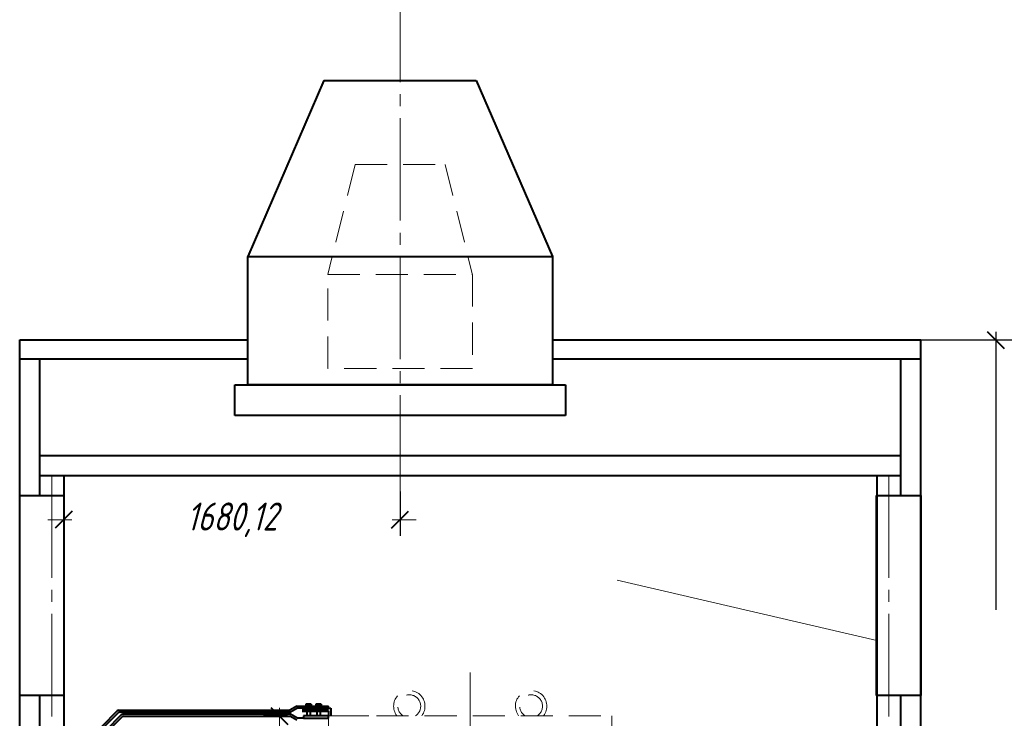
# Model space of a CAD drawing. Header units: millimetres. Extents: x 0 to 594, y 0 to 420.
# Tile 37 of 50: x 262 to 385, y 174 to 262. Entities that reach past the tile are written whole.
import ezdxf

# ---------------------------------------------------------------- set-up
doc = ezdxf.new("R2010")
doc.units = ezdxf.units.MM
for name, pattern in [('K5LT_AXLED', [17.302989, 12.802989, -1.5, 1.5, -1.5]), ('K5LT_BASIC', [0]), ('K5LT_DASHED', [6, 4, -2]), ('K5LT_THIN', [0])]:
    doc.linetypes.add(name, pattern=pattern)
doc.styles.add('KDIMTEXTSTYLE', font='GOST_AU.SHX', dxfattribs={"width": 0.96, "oblique": 15, "height": 5})
doc.dimstyles.new('KDIMSTYLE (0.03)', dxfattribs={"dimtxt": 5, "dimasz": 1, "dimexe": 2, "dimexo": 0, "dimgap": 1, "dimtad": 1, "dimlfac": 40, "dimtxsty": 'KDIMTEXTSTYLE', "dimsah": 1, "dimcen": 0, "dimdle": 1, "dimadec": 0, "dimazin": 0, "dimtfac": 0.667, "dimtmove": 0, "dimatfit": 3, "dimfxl": 1, "dimtvp": 1, "dimtfill": 1, "dimtolj": 1, "dimtzin": 0, "dimarcsym": 0})

# ---------------------------------------------------------------- blocks, each defined once
blk = doc.blocks.new('KDIMARROW_03')
at = {"color": 0, "linetype": 'K5LT_BASIC', "lineweight": 40}
blk.add_line((-1.06, -1.06), (1.06, 1.06), dxfattribs=at)
at = {"color": 0, "linetype": 'K5LT_THIN', "lineweight": 18}
for q in [(-1, 0), (2, 0)]:
    blk.add_line((0, 0), q, dxfattribs=at)
blk = doc.blocks.new('U53')
at = {"color": 5, "linetype": 'K5LT_BASIC', "lineweight": 40, "true_color": 0x0000ff}
for p, q in [((300.77, 174.7), (297.65, 174.7)), ((297.65, 174.7), (297.65, 174.4)), ((300.77, 174.4), (300.77, 174.7)), ((297.65, 174.4), (300.77, 174.4))]:
    blk.add_line(p, q, dxfattribs=at)
blk = doc.blocks.new('U54')
at = {"color": 5, "linetype": 'K5LT_BASIC', "lineweight": 40, "true_color": 0x0000ff}
for p, q in [((298.68, 175.95), (297.87, 175.95)), ((297.87, 175.95), (297.87, 175.9)), ((297.87, 175.9), (298.68, 175.9)), ((298.68, 175.9), (298.68, 175.95))]:
    blk.add_line(p, q, dxfattribs=at)
blk = doc.blocks.new('U55')
at = {"color": 5, "linetype": 'K5LT_BASIC', "lineweight": 40, "true_color": 0x0000ff}
for p, q in [((298.68, 175.95), (297.87, 175.95)), ((297.87, 175.95), (297.87, 175.9)), ((297.87, 175.9), (298.68, 175.9)), ((298.68, 175.9), (298.68, 175.95))]:
    blk.add_line(p, q, dxfattribs=at)
blk = doc.blocks.new('U56')
at = {"color": 5, "linetype": 'K5LT_BASIC', "lineweight": 40, "true_color": 0x0000ff}
for p, q in [((298.68, 175.95), (297.87, 175.95)), ((297.87, 175.95), (297.87, 175.9)), ((297.87, 175.9), (298.68, 175.9)), ((298.68, 175.9), (298.68, 175.95))]:
    blk.add_line(p, q, dxfattribs=at)
blk = doc.blocks.new('U57')
at = {"color": 5, "linetype": 'K5LT_BASIC', "lineweight": 40, "true_color": 0x0000ff}
for p, q in [((298.68, 175.95), (297.87, 175.95)), ((297.87, 175.95), (297.87, 175.9)), ((297.87, 175.9), (298.68, 175.9)), ((298.68, 175.9), (298.68, 175.95))]:
    blk.add_line(p, q, dxfattribs=at)
blk = doc.blocks.new('U58')
at = {"color": 5, "linetype": 'K5LT_BASIC', "lineweight": 40, "true_color": 0x0000ff}
for p, q in [((298.68, 175.95), (297.87, 175.95)), ((297.87, 175.95), (297.87, 175.9)), ((297.87, 175.9), (298.68, 175.9)), ((298.68, 175.9), (298.68, 175.95))]:
    blk.add_line(p, q, dxfattribs=at)
blk = doc.blocks.new('U59')
at = {"color": 5, "linetype": 'K5LT_BASIC', "lineweight": 40, "true_color": 0x0000ff}
for p, q in [((298.68, 175.95), (297.87, 175.95)), ((297.87, 175.95), (297.87, 175.9)), ((297.87, 175.9), (298.68, 175.9)), ((298.68, 175.9), (298.68, 175.95))]:
    blk.add_line(p, q, dxfattribs=at)
blk = doc.blocks.new('U66')
at = {"color": 5, "linetype": 'K5LT_BASIC', "lineweight": 40, "true_color": 0x0000ff}
for p, q in [((299.93, 175.95), (299.12, 175.95)), ((299.12, 175.95), (299.12, 175.9)), ((299.12, 175.9), (299.93, 175.9)), ((299.93, 175.9), (299.93, 175.95))]:
    blk.add_line(p, q, dxfattribs=at)
blk = doc.blocks.new('U67')
at = {"color": 5, "linetype": 'K5LT_BASIC', "lineweight": 40, "true_color": 0x0000ff}
for p, q in [((299.93, 175.95), (299.12, 175.95)), ((299.12, 175.95), (299.12, 175.9)), ((299.12, 175.9), (299.93, 175.9)), ((299.93, 175.9), (299.93, 175.95))]:
    blk.add_line(p, q, dxfattribs=at)
blk = doc.blocks.new('U68')
at = {"color": 5, "linetype": 'K5LT_BASIC', "lineweight": 40, "true_color": 0x0000ff}
for p, q in [((299.93, 175.95), (299.12, 175.95)), ((299.12, 175.95), (299.12, 175.9)), ((299.12, 175.9), (299.93, 175.9)), ((299.93, 175.9), (299.93, 175.95))]:
    blk.add_line(p, q, dxfattribs=at)
blk = doc.blocks.new('U69')
at = {"color": 5, "linetype": 'K5LT_BASIC', "lineweight": 40, "true_color": 0x0000ff}
for p, q in [((299.93, 175.95), (299.12, 175.95)), ((299.12, 175.95), (299.12, 175.9)), ((299.12, 175.9), (299.93, 175.9)), ((299.93, 175.9), (299.93, 175.95))]:
    blk.add_line(p, q, dxfattribs=at)
blk = doc.blocks.new('U70')
at = {"color": 5, "linetype": 'K5LT_BASIC', "lineweight": 40, "true_color": 0x0000ff}
for p, q in [((299.93, 175.95), (299.12, 175.95)), ((299.12, 175.95), (299.12, 175.9)), ((299.12, 175.9), (299.93, 175.9)), ((299.93, 175.9), (299.93, 175.95))]:
    blk.add_line(p, q, dxfattribs=at)
blk = doc.blocks.new('U71')
at = {"color": 5, "linetype": 'K5LT_BASIC', "lineweight": 40, "true_color": 0x0000ff}
for p, q in [((299.93, 175.95), (299.12, 175.95)), ((299.12, 175.95), (299.12, 175.9)), ((299.12, 175.9), (299.93, 175.9)), ((299.93, 175.9), (299.93, 175.95))]:
    blk.add_line(p, q, dxfattribs=at)
blk = doc.blocks.new('U265')
at = {"color": 5, "linetype": 'K5LT_BASIC', "lineweight": 40, "true_color": 0x0000ff}
for p, q in [((262.21, 202.23), (267.71, 202.23)), ((262.21, 177.23), (262.21, 202.23)), ((267.71, 202.23), (267.71, 177.23)), ((267.71, 177.23), (262.21, 177.23))]:
    blk.add_line(p, q, dxfattribs=at)
blk = doc.blocks.new('U266')
at = {"color": 5, "linetype": 'K5LT_BASIC', "lineweight": 40, "true_color": 0x0000ff}
for p, q in [((369.21, 202.23), (374.71, 202.23)), ((369.21, 177.23), (369.21, 202.23)), ((374.71, 202.23), (374.71, 177.23)), ((374.71, 177.23), (369.21, 177.23))]:
    blk.add_line(p, q, dxfattribs=at)
blk = doc.blocks.new('U273')
at = {"color": 5, "linetype": 'K5LT_BASIC', "lineweight": 40, "true_color": 0x0000ff}
for p, q in [((290.69, 232.05), (328.74, 232.05)), ((290.69, 216.04), (290.69, 232.05)), ((328.74, 232.05), (328.74, 216.04)), ((328.74, 216.04), (290.69, 216.04))]:
    blk.add_line(p, q, dxfattribs=at)
blk = doc.blocks.new('U274')
at = {"color": 7, "linetype": 'K5LT_DASHED', "lineweight": 18}
for p, q in [((300.67, 229.79), (318.74, 229.79)), ((300.67, 218.05), (300.67, 229.79)), ((318.74, 229.79), (318.74, 218.05)), ((318.74, 218.05), (300.67, 218.05))]:
    blk.add_line(p, q, dxfattribs=at)
blk = doc.blocks.new('U275')
at = {"color": 5, "linetype": 'K5LT_BASIC', "lineweight": 40, "true_color": 0x0000ff}
for p, q in [((289.09, 216.03), (330.34, 216.03)), ((289.09, 212.21), (289.09, 216.03)), ((330.34, 216.03), (330.34, 212.21)), ((330.34, 212.21), (289.09, 212.21))]:
    blk.add_line(p, q, dxfattribs=at)

msp = doc.modelspace()

# ---------------------------------------------------------------- linework, layer by layer
at = {"color": 30, "linetype": 'K5LT_AXLED', "lineweight": 18, "true_color": 0xff8000}
for p, q in [((309.71325, 201.91725), (309.71325, 263.71999)), ((266.21036, 204.7269), (266.21036, 15.54339)), ((370.71036, 204.7269), (370.71036, 15.54339)), ((318.46036, 180.12622), (318.46036, 19.53918))]:
    msp.add_line(p, q, dxfattribs=at)
at = {"color": 5, "linetype": 'K5LT_BASIC', "lineweight": 40, "true_color": 0x0000ff}
for p, q in [((300.19786, 254.03894), (290.68537, 232.05135)), ((300.19786, 254.03894), (319.22286, 254.03894)), ((319.22286, 254.03894), (328.73536, 232.05135)), ((262.21036, 49.1269), (262.21036, 221.6269)), ((262.21036, 221.6269), (290.68537, 221.6269)), ((328.73536, 221.6269), (374.71036, 221.6269)), ((374.71036, 49.1269), (374.71036, 221.6269)), ((290.68537, 219.21619), (262.21036, 219.21619)), ((264.71036, 202.22805), (264.71036, 219.21619)), ((374.71036, 219.21619), (328.73536, 219.21619)), ((372.21036, 202.22805), (372.21036, 219.21619)), ((290.68537, 216.0426), (328.73536, 216.0426)), ((264.71036, 207.2269), (358.96014, 207.2269)), ((276.71036, 207.2269), (358.96014, 207.2269)), ((276.71036, 207.2269), (358.96014, 207.2269)), ((276.71036, 207.2269), (372.21036, 207.2269)), ((276.71036, 207.2269), (363.71036, 207.2269)), ((276.71036, 207.2269), (363.71036, 207.2269)), ((264.71036, 204.7269), (363.21036, 204.7269)), ((267.71036, 204.7269), (267.71036, 156.46701)), ((273.71036, 204.7269), (363.21036, 204.7269)), ((276.71036, 204.7269), (372.21036, 204.7269)), ((276.71036, 204.7269), (363.21036, 204.7269)), ((276.71036, 204.7269), (363.21036, 204.7269)), ((276.71036, 204.7269), (363.21036, 204.7269)), ((369.21036, 204.7269), (369.21036, 138.25076)), ((264.71036, 156.46701), (264.71036, 177.22805)), ((372.21036, 138.25076), (372.21036, 177.22805)), ((296.81506, 175.9019), (295.96036, 175.4019)), ((296.81506, 175.9019), (300.77286, 175.9019)), ((297.92636, 176.15506), (297.97286, 176.1819)), ((297.92636, 176.15506), (297.97286, 176.1819)), ((297.92636, 176.15506), (297.97286, 176.1819)), ((297.92636, 176.15506), (297.97286, 176.1819)), ((297.92636, 176.15506), (297.97286, 176.1819)), ((297.92636, 176.15506), (297.97286, 176.1819)), ((297.92636, 176.15506), (297.92636, 175.9519)), ((297.92636, 176.15506), (297.92636, 175.9519)), ((297.92636, 176.15506), (297.92636, 175.9519)), ((297.92636, 176.15506), (297.92636, 175.9519)), ((297.92636, 176.15506), (297.92636, 175.9519)), ((297.92636, 176.15506), (297.92636, 175.9519)), ((297.99174, 175.9519), (297.92636, 175.9519)), ((297.99174, 175.9519), (297.92636, 175.9519)), ((297.99174, 175.9519), (297.92636, 175.9519)), ((297.99174, 175.9519), (297.92636, 175.9519)), ((297.99174, 175.9519), (297.92636, 175.9519)), ((297.99174, 175.9519), (297.92636, 175.9519)), ((297.97286, 176.1819), (298.57286, 176.1819)), ((297.97286, 176.1819), (298.57286, 176.1819)), ((297.97286, 176.1819), (298.57286, 176.1819)), ((297.97286, 176.1819), (298.57286, 176.1819)), ((297.97286, 176.1819), (298.57286, 176.1819)), ((297.97286, 176.1819), (298.57286, 176.1819)), ((298.55399, 175.9519), (297.99174, 175.9519)), ((298.55399, 175.9519), (297.99174, 175.9519)), ((298.55399, 175.9519), (297.99174, 175.9519)), ((298.55399, 175.9519), (297.99174, 175.9519)), ((298.55399, 175.9519), (297.99174, 175.9519)), ((298.55399, 175.9519), (297.99174, 175.9519)), ((298.09957, 176.15506), (298.09957, 175.9519)), ((298.09957, 176.15506), (298.09957, 175.9519)), ((298.09957, 176.15506), (298.09957, 175.9519)), ((298.09957, 176.15506), (298.09957, 175.9519)), ((298.09957, 176.15506), (298.09957, 175.9519)), ((298.09957, 176.15506), (298.09957, 175.9519)), ((298.44616, 176.15506), (298.44616, 175.9519)), ((298.44616, 176.15506), (298.44616, 175.9519)), ((298.44616, 176.15506), (298.44616, 175.9519)), ((298.44616, 176.15506), (298.44616, 175.9519)), ((298.44616, 176.15506), (298.44616, 175.9519)), ((298.44616, 176.15506), (298.44616, 175.9519)), ((298.61936, 175.9519), (298.55399, 175.9519)), ((298.61936, 175.9519), (298.55399, 175.9519)), ((298.61936, 175.9519), (298.55399, 175.9519)), ((298.61936, 175.9519), (298.55399, 175.9519)), ((298.61936, 175.9519), (298.55399, 175.9519)), ((298.61936, 175.9519), (298.55399, 175.9519)), ((298.61936, 176.15506), (298.57286, 176.1819)), ((298.61936, 176.15506), (298.57286, 176.1819)), ((298.61936, 176.15506), (298.57286, 176.1819)), ((298.61936, 176.15506), (298.57286, 176.1819)), ((298.61936, 176.15506), (298.57286, 176.1819)), ((298.61936, 176.15506), (298.57286, 176.1819)), ((298.61936, 176.15506), (298.61936, 175.9519)), ((298.61936, 176.15506), (298.61936, 175.9519)), ((298.61936, 176.15506), (298.61936, 175.9519)), ((298.61936, 176.15506), (298.61936, 175.9519)), ((298.61936, 176.15506), (298.61936, 175.9519)), ((298.61936, 176.15506), (298.61936, 175.9519)), ((299.17636, 176.15506), (299.22286, 176.1819)), ((299.17636, 176.15506), (299.22286, 176.1819)), ((299.17636, 176.15506), (299.22286, 176.1819)), ((299.17636, 176.15506), (299.22286, 176.1819)), ((299.17636, 176.15506), (299.22286, 176.1819)), ((299.17636, 176.15506), (299.22286, 176.1819)), ((299.17636, 176.15506), (299.17636, 175.9519)), ((299.17636, 176.15506), (299.17636, 175.9519)), ((299.17636, 176.15506), (299.17636, 175.9519)), ((299.17636, 176.15506), (299.17636, 175.9519)), ((299.17636, 176.15506), (299.17636, 175.9519)), ((299.17636, 176.15506), (299.17636, 175.9519)), ((299.24174, 175.9519), (299.17636, 175.9519)), ((299.24174, 175.9519), (299.17636, 175.9519)), ((299.24174, 175.9519), (299.17636, 175.9519)), ((299.24174, 175.9519), (299.17636, 175.9519)), ((299.24174, 175.9519), (299.17636, 175.9519)), ((299.24174, 175.9519), (299.17636, 175.9519)), ((299.22286, 176.1819), (299.82286, 176.1819)), ((299.22286, 176.1819), (299.82286, 176.1819)), ((299.22286, 176.1819), (299.82286, 176.1819)), ((299.22286, 176.1819), (299.82286, 176.1819)), ((299.22286, 176.1819), (299.82286, 176.1819)), ((299.22286, 176.1819), (299.82286, 176.1819)), ((299.80399, 175.9519), (299.24174, 175.9519)), ((299.80399, 175.9519), (299.24174, 175.9519)), ((299.80399, 175.9519), (299.24174, 175.9519)), ((299.80399, 175.9519), (299.24174, 175.9519)), ((299.80399, 175.9519), (299.24174, 175.9519)), ((299.80399, 175.9519), (299.24174, 175.9519)), ((299.34957, 176.15506), (299.34957, 175.9519)), ((299.34957, 176.15506), (299.34957, 175.9519)), ((299.34957, 176.15506), (299.34957, 175.9519)), ((299.34957, 176.15506), (299.34957, 175.9519)), ((299.34957, 176.15506), (299.34957, 175.9519)), ((299.34957, 176.15506), (299.34957, 175.9519)), ((299.69616, 176.15506), (299.69616, 175.9519)), ((299.69616, 176.15506), (299.69616, 175.9519)), ((299.69616, 176.15506), (299.69616, 175.9519)), ((299.69616, 176.15506), (299.69616, 175.9519)), ((299.69616, 176.15506), (299.69616, 175.9519)), ((299.69616, 176.15506), (299.69616, 175.9519)), ((299.86936, 175.9519), (299.80399, 175.9519)), ((299.86936, 175.9519), (299.80399, 175.9519)), ((299.86936, 175.9519), (299.80399, 175.9519)), ((299.86936, 175.9519), (299.80399, 175.9519)), ((299.86936, 175.9519), (299.80399, 175.9519)), ((299.86936, 175.9519), (299.80399, 175.9519)), ((299.86936, 176.15506), (299.82286, 176.1819)), ((299.86936, 176.15506), (299.82286, 176.1819)), ((299.86936, 176.15506), (299.82286, 176.1819)), ((299.86936, 176.15506), (299.82286, 176.1819)), ((299.86936, 176.15506), (299.82286, 176.1819)), ((299.86936, 176.15506), (299.82286, 176.1819)), ((299.86936, 176.15506), (299.86936, 175.9519)), ((299.86936, 176.15506), (299.86936, 175.9519)), ((299.86936, 176.15506), (299.86936, 175.9519)), ((299.86936, 176.15506), (299.86936, 175.9519)), ((299.86936, 176.15506), (299.86936, 175.9519)), ((299.86936, 176.15506), (299.86936, 175.9519)), ((300.77286, 175.6519), (300.77286, 175.9019)), ((274.39446, 175.32868), (272.46014, 173.39436)), ((274.49801, 175.07868), (272.71036, 173.29104)), ((274.89446, 174.82868), (272.96014, 172.89436)), ((274.99801, 174.57868), (273.21036, 172.79104)), ((274.57123, 175.4019), (295.96036, 175.4019)), ((296.02812, 175.1519), (274.67479, 175.1519)), ((296.02812, 174.9019), (275.07123, 174.9019)), ((275.17479, 174.6519), (295.96036, 174.6519)), ((296.81506, 174.1519), (295.96036, 174.6519)), ((296.88282, 175.6519), (296.02812, 175.1519)), ((296.88282, 174.4019), (296.02812, 174.9019)), ((297.64786, 175.6519), (296.88282, 175.6519)), ((298.07008, 175.3519), (298.07008, 174.7019)), ((298.47008, 175.3519), (298.47008, 174.7019)), ((299.32008, 175.3519), (299.32008, 174.7019)), ((299.72008, 175.3519), (299.72008, 174.7019)), ((300.77286, 175.6519), (301.07286, 175.6519)), ((300.77286, 175.3519), (300.77286, 174.7019)), ((301.07286, 175.6519), (301.07286, 174.7269)), ((297.64786, 174.4019), (296.88282, 174.4019))]:
    msp.add_line(p, q, dxfattribs=at)
at = {"color": 7, "linetype": 'K5LT_DASHED', "lineweight": 18}
for p, q in [((304.08709, 243.5353), (300.66693, 229.78845)), ((304.08709, 243.5353), (315.32788, 243.53012)), ((315.32788, 243.53012), (318.73536, 229.78012)), ((300.77286, 174.7269), (336.14786, 174.7269)), ((300.77286, 174.7269), (336.14786, 174.7269)), ((300.77286, 174.7269), (336.14786, 174.7269)), ((300.77286, 174.7269), (336.14786, 174.7269)), ((300.77286, 174.7269), (336.14786, 174.7269)), ((300.77286, 174.7269), (336.14786, 174.7269)), ((302.23449, 174.7269), (305.79824, 174.7269)), ((331.12249, 174.7269), (334.68624, 174.7269)), ((336.14786, 174.7269), (336.14786, 148.83464)), ((300.77286, 148.83464), (300.77286, 174.4019))]:
    msp.add_line(p, q, dxfattribs=at)
at = {"color": 5, "linetype": 'K5LT_THIN', "lineweight": 18, "true_color": 0x0000ff}
msp.add_line((336.82606, 191.65184), (369.21036, 184.10578), dxfattribs=at)
at = {"color": 5, "linetype": 'K5LT_BASIC', "true_color": 0x0000ff, "const_width": 0.4}
msp.add_lwpolyline([(300.77286, 175.6519), (297.64786, 175.6519), (297.64786, 175.3519), (300.77286, 175.3519)], dxfattribs=at)
at = {"color": 7, "linetype": 'K5LT_DASHED', "lineweight": 18}
for centre, radius, start, end in [((310.85676, 175.91779), 1.95912, 322.5645497, 217.4354503), ((310.85676, 175.91779), 1.425, 303.3104311, 236.6895689), ((326.06397, 175.91779), 1.95912, 322.5645497, 217.4354503), ((326.06397, 175.91779), 1.425, 303.3104311, 236.6895689)]:
    msp.add_arc(centre, radius, start, end, dxfattribs=at)
at = {"color": 5, "linetype": 'K5LT_BASIC', "lineweight": 40, "true_color": 0x0000ff}
for centre, radius, start, end in [((298.01297, 176.0288), 0.1531, 55.5531276, 115.5531276), ((298.01297, 176.0288), 0.1531, 55.5531276, 115.5531276), ((298.01297, 176.0288), 0.1531, 55.5531276, 115.5531276), ((298.01297, 176.0288), 0.1531, 55.5531276, 115.5531276), ((298.01297, 176.0288), 0.1531, 55.5531276, 115.5531276), ((298.01297, 176.0288), 0.1531, 55.5531276, 115.5531276), ((298.27286, 175.60918), 0.57273, 72.387526, 107.612474), ((298.27286, 175.60918), 0.57273, 72.387526, 107.612474), ((298.27286, 175.60918), 0.57273, 72.387526, 107.612474), ((298.27286, 175.60918), 0.57273, 72.387526, 107.612474), ((298.27286, 175.60918), 0.57273, 72.387526, 107.612474), ((298.27286, 175.60918), 0.57273, 72.387526, 107.612474), ((298.53276, 176.0288), 0.1531, 64.4468724, 124.4468724), ((298.53276, 176.0288), 0.1531, 64.4468724, 124.4468724), ((298.53276, 176.0288), 0.1531, 64.4468724, 124.4468724), ((298.53276, 176.0288), 0.1531, 64.4468724, 124.4468724), ((298.53276, 176.0288), 0.1531, 64.4468724, 124.4468724), ((298.53276, 176.0288), 0.1531, 64.4468724, 124.4468724), ((299.26297, 176.0288), 0.1531, 55.5531276, 115.5531276), ((299.26297, 176.0288), 0.1531, 55.5531276, 115.5531276), ((299.26297, 176.0288), 0.1531, 55.5531276, 115.5531276), ((299.26297, 176.0288), 0.1531, 55.5531276, 115.5531276), ((299.26297, 176.0288), 0.1531, 55.5531276, 115.5531276), ((299.26297, 176.0288), 0.1531, 55.5531276, 115.5531276), ((299.52286, 175.60918), 0.57273, 72.387526, 107.612474), ((299.52286, 175.60918), 0.57273, 72.387526, 107.612474), ((299.52286, 175.60918), 0.57273, 72.387526, 107.612474), ((299.52286, 175.60918), 0.57273, 72.387526, 107.612474), ((299.52286, 175.60918), 0.57273, 72.387526, 107.612474), ((299.52286, 175.60918), 0.57273, 72.387526, 107.612474), ((299.78276, 176.0288), 0.1531, 64.4468724, 124.4468724), ((299.78276, 176.0288), 0.1531, 64.4468724, 124.4468724), ((299.78276, 176.0288), 0.1531, 64.4468724, 124.4468724), ((299.78276, 176.0288), 0.1531, 64.4468724, 124.4468724), ((299.78276, 176.0288), 0.1531, 64.4468724, 124.4468724), ((299.78276, 176.0288), 0.1531, 64.4468724, 124.4468724), ((274.57123, 175.1519), 0.25, 90, 135), ((274.67479, 174.9019), 0.25, 90, 135), ((274.67479, 174.9019), 0.25, 90, 135), ((274.67479, 174.9019), 0.25, 90, 135), ((274.67479, 174.9019), 0.25, 90, 135), ((274.67479, 174.9019), 0.25, 90, 135), ((274.67479, 174.9019), 0.25, 90, 135), ((275.07123, 174.6519), 0.25, 90, 135), ((275.17479, 174.4019), 0.25, 90, 135), ((275.17479, 174.4019), 0.25, 90, 135), ((275.17479, 174.4019), 0.25, 90, 135), ((275.17479, 174.4019), 0.25, 90, 135), ((275.17479, 174.4019), 0.25, 90, 135), ((275.17479, 174.4019), 0.25, 90, 135)]:
    msp.add_arc(centre, radius, start, end, dxfattribs=at)

# ---------------------------------------------------------------- block references
for name in ['U273', 'U274', 'U275', 'U265', 'U266', 'U54', 'U55', 'U56', 'U57', 'U58', 'U59', 'U66', 'U67', 'U68', 'U69', 'U70', 'U71', 'U53']:
    msp.add_blockref(name, (0, 0))

# ---------------------------------------------------------------- dimensions: what is measured, and where the dimension line sits
at = {"color": 5, "true_color": 0x0000ff}
for base, p1, p2, location in [((384.08683, 49.1269), (370.94581, 221.6269), (364.73893, 49.1269), (384.08683, 135.1269)), ((294.64794, 138.2019), (297.64786, 174.7019), (297.64786, 138.2019), (294.64794, 156.2019))]:
    msp.add_linear_dim(base=base, p1=p1, p2=p2, angle=90, location=location, dimstyle='KDIMSTYLE (0.03)', override={"dimexo": 2, "dimpost": '\\H3.5;\\W0.96;\\Q15;<>', "dimblk1": 'KDIMARROW_03', "dimblk2": 'KDIMARROW_03', "dimse1": 0, "dimse2": 0, "dimclrt": 7, "dimtolj": 1}, dxfattribs=at).render()
msp.add_linear_dim(base=(309.71325, 199.18253), p1=(267.71036, 204.7269), p2=(309.71325, 204.7269), location=(288.71325, 199.18253), dimstyle='KDIMSTYLE (0.03)', override={"dimexo": 2, "dimpost": '\\H3.5;\\W0.96;\\Q15;<>', "dimblk1": 'KDIMARROW_03', "dimblk2": 'KDIMARROW_03', "dimse1": 0, "dimse2": 0, "dimclrt": 7, "dimtolj": 1}, dxfattribs=at).render()

doc.saveas('drawing.dxf')
